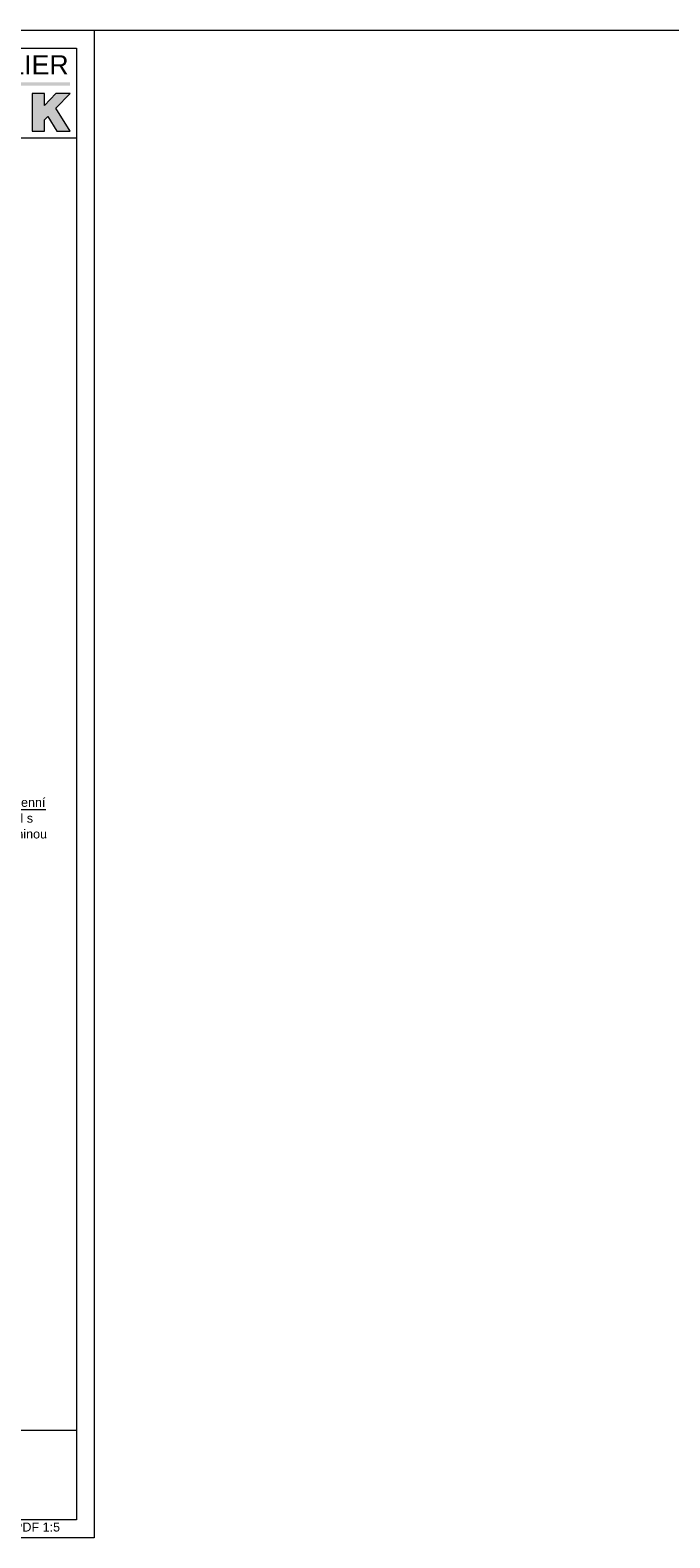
# Model space of a CAD drawing. Header units: millimetres. Extents: x -213344 to 52059, y -47868 to 108976.
# Tile 16 of 27: x -198432 to -197542, y 33402 to 35502. Entities that reach past the tile are written whole.
import ezdxf
from ezdxf.xclip import XClip

# ---------------------------------------------------------------- set-up
doc = ezdxf.new("R2010")
doc.units = ezdxf.units.MM
doc.header["$MEASUREMENT"] = 0
doc.header["$XCLIPFRAME"] = 0
for name, color, linetype in [('POHLED ZÁPADNÍ_1__K EXPEDICI', 7, 'Continuous'), ('POHLED ZÁPADNÍ_1_DEK_KÓTY', 7, 'Continuous'), ('POHLED ZÁPADNÍ_1_DEK_POPIS', 7, 'Continuous'), ('POHLED ZÁPADNÍ_1_moje-rastr-pozn', 7, 'Continuous')]:
    doc.layers.add(name, color=color, linetype=linetype)
doc.styles.add('GENEROVANÝ_STYL_2', font='txt')
doc.styles.add('GENEROVANÝ_STYL_3', font='txt')

# ---------------------------------------------------------------- blocks, each defined once
blk = doc.blocks.new('Kresba_1_1', base_point=(-202803.8, 33475.3))
at = {"layer": 'POHLED ZÁPADNÍ_1_DEK_POPIS', "linetype": 'Continuous', "lineweight": 18}
for color, points in [(40, [(-198376.5, 35429.7), (-198533.3, 35429.7), (-198533.3, 35425.2), (-198376.5, 35425.2)]), (6, [(-198429.2, 35414.2), (-198429.2, 35361.5), (-198412.1, 35361.5), (-198412.1, 35377.3), (-198407.7, 35381.9), (-198395.2, 35361.5), (-198376.5, 35361.5), (-198396.3, 35393.8), (-198376.5, 35414.2), (-198396.4, 35414.2), (-198412.2, 35397.6), (-198412.1, 35414.2)])]:
    blk.add_hatch(color=color, dxfattribs=at).paths.add_polyline_path(points)
at = {"layer": 'POHLED ZÁPADNÍ_1__K EXPEDICI', "color": 3, "linetype": 'Continuous', "lineweight": 18, "flags": 128}
blk.add_lwpolyline([(-199827.8, 35502.3), (-198342.8, 35502.3), (-198342.8, 33402.3), (-199827.8, 33402.3)], close=True, dxfattribs=at)
at = {"layer": 'POHLED ZÁPADNÍ_1_DEK_KÓTY', "color": 6, "linetype": 'Continuous', "lineweight": 18}
blk.add_line((-198560.1, 34416.9), (-198410.2, 34416.9), dxfattribs=at)
at = {"layer": 'POHLED ZÁPADNÍ_1_DEK_POPIS', "color": 6, "linetype": 'Continuous', "lineweight": 18}
for p, q in [((-199802.8, 35352.3), (-198367.8, 35352.3)), ((-199802.8, 33552.3), (-198367.8, 33552.3))]:
    blk.add_line(p, q, dxfattribs=at)
at = {"layer": 'POHLED ZÁPADNÍ_1_DEK_POPIS', "color": 6, "linetype": 'Continuous', "lineweight": 18, "flags": 128}
for points in [[(-199802.8, 35477.3), (-198367.8, 35477.3), (-198367.8, 33427.3), (-199802.8, 33427.3)], [(-198429.2, 35414.2), (-198429.2, 35361.5), (-198412.1, 35361.5), (-198412.1, 35377.3), (-198407.7, 35381.9), (-198395.2, 35361.5), (-198376.5, 35361.5), (-198396.3, 35393.8), (-198376.5, 35414.2), (-198396.4, 35414.2), (-198412.2, 35397.6), (-198412.1, 35414.2)]]:
    blk.add_lwpolyline(points, close=True, dxfattribs=at)
at = {"layer": 'POHLED ZÁPADNÍ_1_moje-rastr-pozn', "color": 241, "linetype": 'Continuous', "lineweight": 18}
blk.add_line((-213344.3, 35502.3), (-192274.5, 35502.3), dxfattribs=at)
at = {"layer": 'POHLED ZÁPADNÍ_1_DEK_KÓTY', "color": 6, "linetype": 'Continuous', "lineweight": 18, "insert": (-198558.1, 34433), "char_height": 12.5, "width": 173.53, "attachment_point": 1, "line_spacing_factor": 1.056061, "style": 'GENEROVANÝ_STYL_2'}
blk.add_mtext('\\A1;{\\pql;\\fArial|b0|i0|c238|p38;Začišťovací okenní \\fArial|b0|i0|c238|p38;parapetní profil s \\fArial|b0|i0|c238|p38;výztužnou tkaninou}', dxfattribs=at)
at = {"layer": 'POHLED ZÁPADNÍ_1_DEK_KÓTY', "color": 6, "linetype": 'Continuous', "lineweight": 18, "insert": (-198517.6, 33417.3), "char_height": 12.5, "attachment_point": 4, "style": 'GENEROVANÝ_STYL_2'}
blk.add_mtext('\\A1;{\\pql;\\fArial|b0|i0|c238|p38;Měřítko PDF 1:5}', dxfattribs=at)
at = {"layer": 'POHLED ZÁPADNÍ_1_DEK_POPIS', "color": 6, "linetype": 'Continuous', "lineweight": 18, "insert": (-198533.3, 35467.4), "char_height": 26.576, "attachment_point": 1, "style": 'GENEROVANÝ_STYL_3'}
blk.add_mtext('\\A1;{\\pql;\\fSwis721 BT|b0|i0|c238|p38;ATELIER}', dxfattribs=at)

msp = doc.modelspace()

# ---------------------------------------------------------------- block references
at = {"color": 9, "linetype": 'Continuous', "lineweight": 13}
ref = msp.add_blockref('Kresba_1_1', (-202803.8, 33475.3), dxfattribs=at)
XClip(ref).set_block_clipping_path([(-213344.2533762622, 24346.0258491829), (-192274.4692545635, 38158.3434494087)])

doc.saveas('drawing.dxf')
